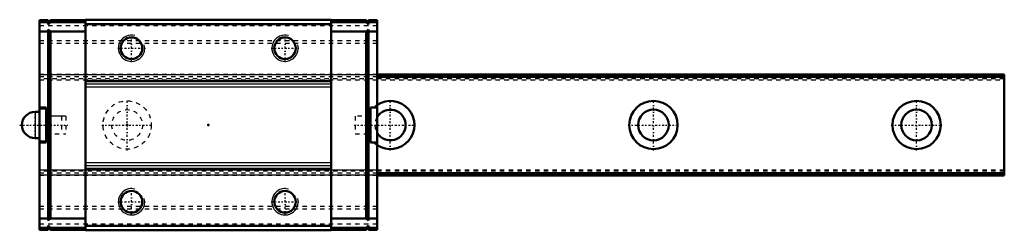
# Model space of a CAD drawing. Header units: millimetres. Extents: x -24 to 200, y -24 to 24.
import ezdxf

# ---------------------------------------------------------------- set-up
doc = ezdxf.new("R2010")
doc.units = ezdxf.units.MM
doc.linetypes.add('Center', pattern=[1.5, 0.45, -0.5, 0.05, -0.5])
doc.linetypes.add('Dashed', pattern=[2, 1, -1])
for name, color, linetype, lineweight in [('2d ConnectionPoints', 7, 'Continuous', 50), ('AM_0', 7, 'Continuous', 50), ('AM_4', 3, 'Continuous', 25), ('AM_5', 3, 'Continuous', 25), ('AM_7', 7, 'Center', 25), ('AM_9', 6, 'Dashed', 25)]:
    doc.layers.add(name, color=color, linetype=linetype, lineweight=lineweight)

# ---------------------------------------------------------------- blocks, each defined once
blk = doc.blocks.new('1_PB1021B_SRS_Grease_Nipple_Joint_0_in_SRS25GMSS220LMG200PB1021B00001_4')
at = {"layer": 'AM_0'}
for p, q in [((-20, 3), (-21, 3)), ((-20, 3.75), (-20, -3.75)), ((-18.5, 3.75), (-20, 3.75)), ((-18.5, 1.05), (-18.5, -1.05)), ((-21, -3), (-20, -3)), ((-20, -3.75), (-18.5, -3.75))]:
    blk.add_line(p, q, dxfattribs=at)
blk.add_arc((-21, 0), 3, 90, 270, dxfattribs=at)
at = {"layer": 'AM_4'}
blk.add_line((-21, 3), (-21, -3), dxfattribs=at)
at = {"layer": 'AM_7'}
for p, q in [((-21, -3.15), (-21, 3.15)), ((-24.5, 0), (-13.5, 0))]:
    blk.add_line(p, q, dxfattribs=at)
at = {"layer": 'AM_9'}
for p, q in [((-14, 2), (-18.5, 2)), ((-14, 2), (-14, -2)), ((-18.5, -2), (-14, -2))]:
    blk.add_line(p, q, dxfattribs=at)
blk = doc.blocks.new('2_SRS25GMSSPB1021B1_Slider_0_in_SRS25GMSS220LMG200PB1021B00001_4')
at = {"layer": 'AM_0'}
for p, q in [((-20, 23.9), (-20, 3.75)), ((-20, 23.9), (-18, 23.9)), ((-20, 23.4), (-9.5, 23.4)), ((-18, 22.9), (-18, 23.9)), ((-17.5, 23.9), (-18, 23.4)), ((-17.5, 23.4), (-18, 22.9)), ((-17.5, 23.9), (-9.5, 23.9)), ((-9.5, 24), (-9.5, -24)), ((46.5, 24), (-9.5, 24)), ((46.5, 23), (-9.5, 23)), ((46.5, 24), (46.5, -24)), ((54.5, 23.9), (46.5, 23.9)), ((57, 23.4), (46.5, 23.4)), ((54.5, 23.9), (55, 23.4)), ((54.5, 23.4), (55, 22.9)), ((55, 22.9), (55, 23.9)), ((57, 23.9), (55, 23.9)), ((57, 23.9), (57, -23.9)), ((-20, 21.3), (-18, 21.3)), ((-18, -21.8), (-18, 21.8)), ((-18, 21.8), (-17.5, 21.3)), ((-17.5, 21.3), (-9.5, 21.3)), ((-17.5, -21.3), (-17.5, 21.3)), ((54.5, 21.3), (46.5, 21.3)), ((55, 21.8), (54.5, 21.3)), ((54.5, -21.3), (54.5, 21.3)), ((55, -21.8), (55, 21.8)), ((57, 21.3), (55, 21.3)), ((46.5, 10), (-9.5, 10)), ((-20, 4), (-18.5, 4)), ((-18.5, 1.05), (-18.5, 4)), ((55.5, 4), (55.5, -4)), ((55.5, 4), (57, 4)), ((-18.5, -4), (-18.5, -1.05)), ((-20, -3.75), (-20, -23.9)), ((-18.5, -4), (-20, -4)), ((57, -4), (55.5, -4)), ((46.5, -10), (-9.5, -10)), ((-20, -21.3), (-18, -21.3)), ((-17.5, -21.3), (-18, -21.8)), ((-17.5, -21.3), (-9.5, -21.3)), ((54.5, -21.3), (46.5, -21.3)), ((54.5, -21.3), (55, -21.8)), ((57, -21.3), (55, -21.3)), ((-20, -23.4), (-9.5, -23.4)), ((-20, -23.9), (-18, -23.9)), ((-18, -23.9), (-18, -22.9)), ((-18, -22.9), (-17.5, -23.4)), ((-18, -23.4), (-17.5, -23.9)), ((-17.5, -23.9), (-9.5, -23.9)), ((46.5, -23), (-9.5, -23)), ((46.5, -24), (-9.5, -24)), ((57, -23.4), (46.5, -23.4)), ((54.5, -23.9), (46.5, -23.9)), ((55, -22.9), (54.5, -23.4)), ((55, -23.4), (54.5, -23.9)), ((55, -23.9), (55, -22.9)), ((57, -23.9), (55, -23.9))]:
    blk.add_line(p, q, dxfattribs=at)
for centre in [(1, 17.5), (36, 17.5), (1, -17.5), (36, -17.5)]:
    blk.add_circle(centre, 2.46, dxfattribs=at)
at = {"layer": 'AM_4'}
for p, q in [((46.5, 9.29), (-9.5, 9.29)), ((46.5, 8.62), (-9.5, 8.62)), ((46.5, -8.62), (-9.5, -8.62)), ((46.5, -9.29), (-9.5, -9.29))]:
    blk.add_line(p, q, dxfattribs=at)
at = {"layer": 'AM_5'}
for centre in [(1, 17.5), (36, 17.5), (1, -17.5), (36, -17.5)]:
    blk.add_arc(centre, 3, 75, 15, dxfattribs=at)
at = {"layer": 'AM_7'}
for p, q in [((1, 14.35), (1, 20.65)), ((36, 14.35), (36, 20.65)), ((-2.15, 17.5), (4.15, 17.5)), ((32.85, 17.5), (39.15, 17.5)), ((51.75, 0), (65.77, 0)), ((1, -20.65), (1, -14.35)), ((36, -20.65), (36, -14.35)), ((-2.15, -17.5), (4.15, -17.5)), ((32.85, -17.5), (39.15, -17.5))]:
    blk.add_line(p, q, dxfattribs=at)
at = {"layer": 'AM_9'}
for p, q in [((57, 22.62), (-20, 22.62)), ((46.5, 23.9), (-9.5, 23.9)), ((57, 19.16), (-20, 19.16)), ((57, 18.58), (-20, 18.58)), ((57, 11.5), (-20, 11.5)), ((57, 11.42), (-20, 11.42)), ((57, 11), (-20, 11)), ((-20, 10.3), (57, 10.3)), ((-15, 2), (-18.5, 2)), ((-15, 2), (-15, -2)), ((52, 2), (52, -2)), ((55.5, 2), (52, 2)), ((-18.5, -2), (-15, -2)), ((52, -2), (55.5, -2)), ((57, -10.3), (-20, -10.3)), ((57, -11), (-20, -11)), ((57, -11.42), (-20, -11.42)), ((57, -11.5), (-20, -11.5)), ((57, -18.58), (-20, -18.58)), ((57, -19.16), (-20, -19.16)), ((57, -22.62), (-20, -22.62)), ((46.5, -23.9), (-9.5, -23.9))]:
    blk.add_line(p, q, dxfattribs=at)
blk = doc.blocks.new('3_SRS25GM22020_Track_0_in_SRS25GMSS220LMG200PB1021B00001_4')
at = {"layer": 'AM_0'}
for p, q in [((200, 11.5), (57, 11.5)), ((200, 11.5), (200, -11.5)), ((200, 11), (57, 11)), ((200, -11), (57, -11)), ((200, -11.5), (57, -11.5))]:
    blk.add_line(p, q, dxfattribs=at)
for centre, radius in [((120, 0), 5.5), ((180, 0), 5.5), ((120, 0), 3.5), ((180, 0), 3.5)]:
    blk.add_circle(centre, radius, dxfattribs=at)
for radius, start, end in [(5.5, 236.9443, 123.0557), (3.5, 211.0027, 148.9973)]:
    blk.add_arc((60, 0), radius, start, end, dxfattribs=at)
at = {"layer": 'AM_7'}
for p, q in [((0, -5.78), (0, 5.77)), ((60, -5.78), (60, 5.77)), ((120, -5.78), (120, 5.77)), ((180, -5.78), (180, 5.77)), ((-5.78, 0), (5.77, 0)), ((114.22, 0), (125.78, 0)), ((174.22, 0), (185.78, 0))]:
    blk.add_line(p, q, dxfattribs=at)
at = {"layer": 'AM_9'}
for p, q in [((57, 11.5), (-20, 11.5)), ((200, 11.42), (-20, 11.42)), ((57, 11), (-20, 11)), ((200, 10.5), (-20, 10.5)), ((-20, 10.3), (200, 10.3)), ((200, -10.3), (-20, -10.3)), ((200, -10.5), (-20, -10.5)), ((57, -11), (-20, -11)), ((200, -11.42), (-20, -11.42)), ((57, -11.5), (-20, -11.5))]:
    blk.add_line(p, q, dxfattribs=at)
for radius in [5.5, 3.5]:
    blk.add_circle((0, 0), radius, dxfattribs=at)
for radius, start, end in [(5.5, 123.0557, 236.9443), (3.5, 148.9973, 211.0027)]:
    blk.add_arc((60, 0), radius, start, end, dxfattribs=at)

msp = doc.modelspace()

# ---------------------------------------------------------------- linework, layer by layer
at = {"layer": '2d ConnectionPoints'}
for p in [(-20, 0), (-20, 0), (0, 0), (0, 0), (18.5, 0), (57, 0)]:
    msp.add_point(p, dxfattribs=at)

# ---------------------------------------------------------------- block references
for name in ['2_SRS25GMSSPB1021B1_Slider_0_in_SRS25GMSS220LMG200PB1021B00001_4', '3_SRS25GM22020_Track_0_in_SRS25GMSS220LMG200PB1021B00001_4', '1_PB1021B_SRS_Grease_Nipple_Joint_0_in_SRS25GMSS220LMG200PB1021B00001_4']:
    msp.add_blockref(name, (0, 0))

doc.saveas('drawing.dxf')
